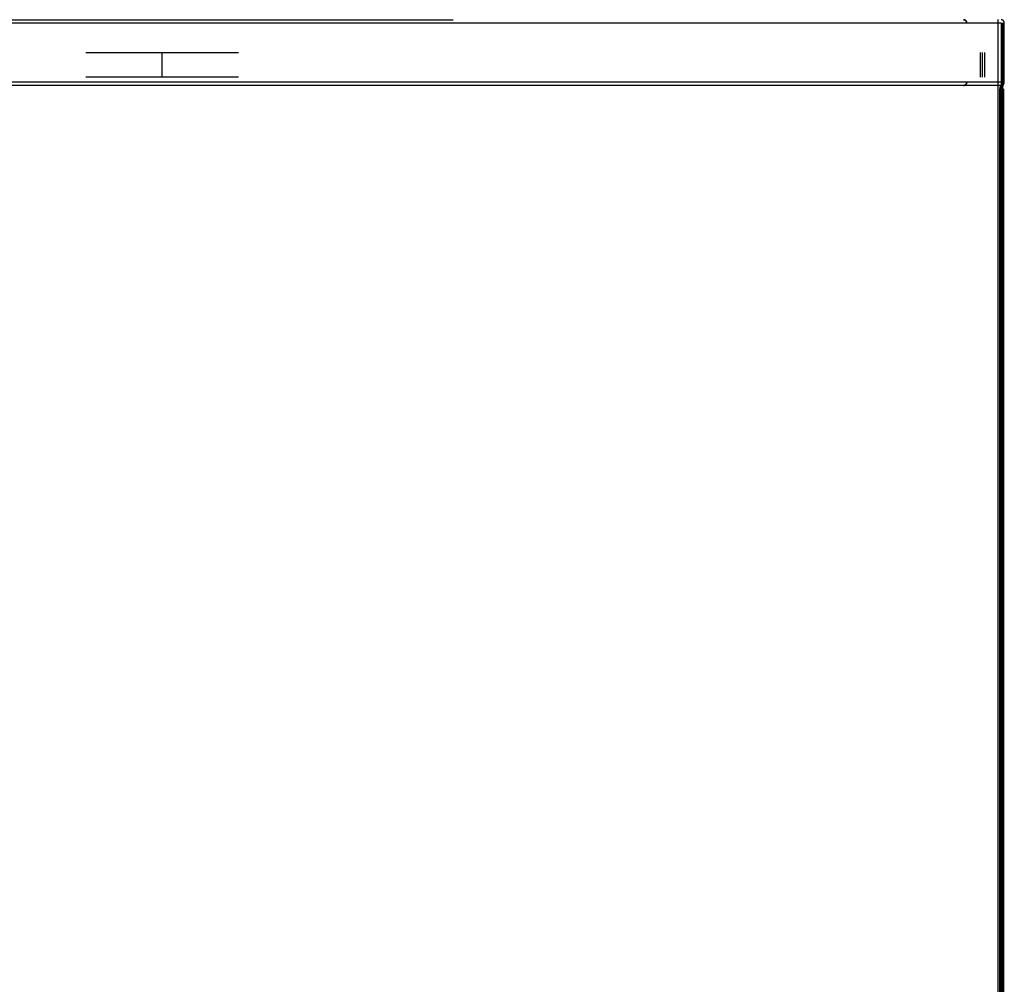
# Model space of a CAD drawing. Header units: millimetres. Extents: x -165 to 165, y -140 to 140.
# Tile 38 of 38: x 105 to 165, y 65 to 124. Entities that reach past the tile are written whole.
import ezdxf

# ---------------------------------------------------------------- set-up
doc = ezdxf.new("R2010")
doc.units = ezdxf.units.MM
doc.header["$MEASUREMENT"] = 0
doc.layers.add('Predefinito', color=5, linetype='Continuous')

# ---------------------------------------------------------------- blocks, each defined once
blk = doc.blocks.new('(#617) SUMATRA')
at = {"layer": 'Predefinito', "extrusion": (0, 1, 0)}
for points in [[(-63.99999999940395, 59.80000690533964), (-164.792893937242, 59.8)], [(-164.5964480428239, 54.17452561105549), (-64, 37.70172187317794)], [(-164.792893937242, 59.8), (-164.5964480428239, 54.17452561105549)], [(-164.6287678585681, 53.97715431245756), (-64, 37.49905816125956)], [(-164.6287678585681, 53.97715431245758), (-164.6355250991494, 53.97838029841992), (-164.6422362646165, 53.97983755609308), (-164.6488934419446, 53.9815243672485), (-164.6554887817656, 53.98343874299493), (-164.6620145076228, 53.9855784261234), (-164.6684629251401, 53.98794089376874), (-164.6748264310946, 53.99052336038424), (-164.6810975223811, 53.99332278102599), (-164.687268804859, 53.99633585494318), (-164.6933330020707, 53.99955902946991), (-164.6992829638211, 54.00298850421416), (-164.7051116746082, 54.00662023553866), (-164.710812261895, 54.01044994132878), (-164.7163780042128, 54.01447310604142), (-164.7218023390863, 54.01868498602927), (-164.7270788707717, 54.02308061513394), (-164.7322013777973, 54.02765481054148), (-164.7371638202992, 54.03240217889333), (-164.7419603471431, 54.03731712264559), (-164.7465853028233, 54.04239384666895), (-164.7510332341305, 54.04762636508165), (-164.7552988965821, 54.05300850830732), (-164.7593772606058, 54.05853393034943), (-164.7632635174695, 54.06419611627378), (-164.7669530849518, 54.06998838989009), (-164.7704416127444, 54.07590392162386), (-164.7737249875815, 54.08193573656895), (-164.7767993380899, 54.08807672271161), (-164.7796610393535, 54.0943196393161), (-164.7823067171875, 54.1006571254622), (-164.7847332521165, 54.10708170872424), (-164.7869377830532, 54.11358581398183), (-164.7889177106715, 54.12016177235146), (-164.7906707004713, 54.12680183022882), (-164.7921946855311, 54.13349815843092), (-164.7934878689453, 54.14024286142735), (-164.7945487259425, 54.1470279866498), (-164.7953760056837, 54.15384553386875), (-164.795968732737, 54.16068746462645), (-164.7963262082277, 54.16754571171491)], [(-164.9927721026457, 59.79302010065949), (-164.9928938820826, 59.7998514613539), (-164.992782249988, 59.80668299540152), (-164.992437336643, 59.81350673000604), (-164.9918595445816, 59.82031470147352), (-164.9910495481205, 59.82709896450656), (-164.9900082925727, 59.83385160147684), (-164.9887369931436, 59.84056473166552), (-164.9872371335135, 59.84723052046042), (-164.9855104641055, 59.85384118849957), (-164.9835590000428, 59.86038902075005), (-164.9813850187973, 59.86686637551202), (-164.9789910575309, 59.8732656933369), (-164.9763799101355, 59.87957950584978), (-164.9735546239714, 59.88580044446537), (-164.9705184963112, 59.89192124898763), (-164.9672750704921, 59.8979347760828), (-164.96382813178, 59.9038340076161), (-164.9601817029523, 59.9096120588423), (-164.9563400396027, 59.9152621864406), (-164.9523076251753, 59.92077779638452), (-164.9480891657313, 59.92615245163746), (-164.9436895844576, 59.93137987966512), (-164.9391140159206, 59.93645397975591), (-164.934367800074, 59.94136883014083), (-164.929456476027, 59.94611869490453), (-164.9243857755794, 59.95069803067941), (-164.9191616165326, 59.95510149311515), (-164.9137900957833, 59.95932394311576), (-164.9082774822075, 59.96336045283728), (-164.9026302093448, 59.96720631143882), (-164.8968548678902, 59.97085703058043), (-164.8909581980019, 59.97430834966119), (-164.8849470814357, 59.97755624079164), (-164.8788285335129, 59.98059691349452), (-164.872609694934, 59.98342681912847), (-164.8662978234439, 59.98604265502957), (-164.8599002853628, 59.98844136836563), (-164.8534245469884, 59.99062015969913), (-164.8468781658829, 59.99257648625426), (-164.8402687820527, 59.99430806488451), (-164.8336041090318, 59.9958128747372), (-164.82689192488, 59.99708915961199), (-164.8201400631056, 59.99813543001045), (-164.8133564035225, 59.99895046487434), (-164.8065488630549, 59.99953331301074), (-164.7997253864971, 59.99988329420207), (-164.792893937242, 59.99999999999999)], [(-164.9927721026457, 59.79302010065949), (-164.7963262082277, 54.16754571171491)], [(-164.7963262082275, 54.16754571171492), (-164.9927721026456, 59.79302010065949)], [(-64.00000000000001, 37.49905816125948), (-163.7824707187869, 53.83857201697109)], [(-163.540072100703, 55.31885675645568), (-64, 39.01903600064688)], [(-163.7824707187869, 53.83857201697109), (-163.540072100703, 55.31885675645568)], [(-164.792893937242, 60), (-164.7997253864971, 59.99988329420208), (-164.8065488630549, 59.99953331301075), (-164.8133564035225, 59.99895046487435), (-164.8201400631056, 59.99813543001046), (-164.82689192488, 59.997089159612), (-164.8336041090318, 59.9958128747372), (-164.8402687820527, 59.99430806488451), (-164.8468781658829, 59.99257648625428), (-164.8534245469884, 59.99062015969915), (-164.8599002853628, 59.98844136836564), (-164.8662978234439, 59.98604265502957), (-164.872609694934, 59.98342681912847), (-164.878828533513, 59.98059691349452), (-164.8849470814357, 59.97755624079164), (-164.8909581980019, 59.97430834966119), (-164.8968548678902, 59.97085703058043), (-164.9026302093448, 59.96720631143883), (-164.9082774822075, 59.96336045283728), (-164.9137900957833, 59.95932394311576), (-164.9191616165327, 59.95510149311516), (-164.9243857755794, 59.95069803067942), (-164.929456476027, 59.94611869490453), (-164.934367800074, 59.94136883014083), (-164.9391140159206, 59.93645397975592), (-164.9436895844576, 59.93137987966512), (-164.9480891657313, 59.92615245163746), (-164.9523076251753, 59.92077779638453), (-164.9563400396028, 59.91526218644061), (-164.9601817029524, 59.9096120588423), (-164.9638281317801, 59.9038340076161), (-164.9672750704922, 59.8979347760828), (-164.9705184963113, 59.89192124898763), (-164.9735546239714, 59.88580044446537), (-164.9763799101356, 59.87957950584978), (-164.978991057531, 59.8732656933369), (-164.9813850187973, 59.86686637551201), (-164.9835590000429, 59.86038902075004), (-164.9855104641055, 59.85384118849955), (-164.9872371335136, 59.84723052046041), (-164.9887369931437, 59.8405647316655), (-164.9900082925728, 59.83385160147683), (-164.9910495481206, 59.82709896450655), (-164.9918595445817, 59.82031470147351), (-164.9924373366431, 59.81350673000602), (-164.9927822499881, 59.8066829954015), (-164.9928938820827, 59.79985146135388), (-164.9927721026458, 59.79302010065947)], [(-64.00000000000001, 39.01903600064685), (-163.540072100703, 55.31885675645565)], [(-163.7824707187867, 53.83857201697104), (-163.540072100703, 55.3188567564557)], [(-163.7824707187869, 53.83857201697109), (-64.00000000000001, 37.49905816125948)], [(-64, 39.01903600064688), (-163.540072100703, 55.31885675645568)], [(-163.540072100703, 55.31885675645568), (-163.7824707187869, 53.83857201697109)], [(160.8, 4.944341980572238), (-164.7707041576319, 59.16456785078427)], [(-164.7236053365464, 58.95396950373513), (160.7671447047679, 4.747059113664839)], [(160.7671447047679, 4.747059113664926), (-164.7236053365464, 58.95396950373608)], [(-164.7236053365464, 58.95396950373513), (-164.7284145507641, 58.95471041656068), (-164.7332949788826, 58.9553404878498), (-164.7382436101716, 58.9558552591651), (-164.743257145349, 58.95625033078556), (-164.7483319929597, 58.95652138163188), (-164.7534642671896, 58.95666419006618), (-164.7586497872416, 58.95667465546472), (-164.7638840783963, 58.95654882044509), (-164.7691623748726, 58.95628289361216), (-164.7744796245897, 58.95587327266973), (-164.7798304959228, 58.95531656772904), (-164.7852093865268, 58.95460962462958), (-164.7906104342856, 58.95374954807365), (-164.7960275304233, 58.95273372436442), (-164.8014543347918, 58.9515598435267), (-164.806884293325, 58.9502259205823), (-164.8123106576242, 58.94873031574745), (-164.8177265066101, 58.94707175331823), (-164.8231247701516, 58.94524933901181), (-164.8284982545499, 58.94326257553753), (-164.8338396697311, 58.94111137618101), (-164.8391416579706, 58.93879607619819), (-164.8443968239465, 58.9363174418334), (-164.8495977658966, 58.93367667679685), (-164.8547371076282, 58.93087542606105), (-164.8598075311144, 58.92791577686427), (-164.8648018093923, 58.92480025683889), (-164.8697128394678, 58.92153182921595), (-164.8745336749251, 58.91811388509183), (-164.8792575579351, 58.91455023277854), (-164.8838779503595, 58.91084508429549), (-164.8883885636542, 58.90700303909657), (-164.8927833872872, 58.90302906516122), (-164.8970567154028, 58.89892847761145), (-164.9012031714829, 58.89470691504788), (-164.9052177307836, 58.89037031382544), (-164.9090957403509, 58.88592488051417), (-164.9128329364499, 58.88137706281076), (-164.916425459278, 58.87673351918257), (-164.9198698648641, 58.87200108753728), (-164.9231631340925, 58.86718675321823), (-164.9263026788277, 58.8622976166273), (-164.9292863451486, 58.85734086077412), (-164.9321124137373, 58.85232371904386), (-164.9347795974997, 58.8472534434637), (-164.9372870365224, 58.84213727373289), (-164.9396342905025, 58.83698240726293), (-164.9418213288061, 58.83179597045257), (-164.943848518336, 58.8265849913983), (-164.9457166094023, 58.82135637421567), (-164.9474267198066, 58.8161168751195), (-164.9489803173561, 58.81087308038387), (-164.9503792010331, 58.80563138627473), (-164.9516254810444, 58.80039798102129), (-164.9527215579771, 58.79517882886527), (-164.95367010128, 58.78997965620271), (-164.954474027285, 58.78480593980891), (-164.9551364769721, 58.77966289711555), (-164.9556607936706, 58.77455547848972), (-164.9560505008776, 58.76948836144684), (-164.9563092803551, 58.76446594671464), (-164.9564409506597, 58.75949235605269), (-164.9564494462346, 58.75457143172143), (-164.9563387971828, 58.74970673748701)], [(-164.7707041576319, 59.16456785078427), (-164.792893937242, 59.8)], [(-164.792893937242, 60.00000000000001), (-164.7997253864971, 59.99988329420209), (-164.8065488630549, 59.99953331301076), (-164.8133564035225, 59.99895046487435), (-164.8201400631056, 59.99813543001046), (-164.82689192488, 59.99708915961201), (-164.8336041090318, 59.99581287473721), (-164.8402687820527, 59.99430806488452), (-164.8468781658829, 59.99257648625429), (-164.8534245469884, 59.99062015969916), (-164.8599002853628, 59.98844136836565), (-164.8662978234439, 59.98604265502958), (-164.872609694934, 59.98342681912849), (-164.878828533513, 59.98059691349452), (-164.8849470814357, 59.97755624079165), (-164.8909581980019, 59.97430834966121), (-164.8968548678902, 59.97085703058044), (-164.9026302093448, 59.96720631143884), (-164.9082774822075, 59.96336045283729), (-164.9137900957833, 59.95932394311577), (-164.9191616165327, 59.95510149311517), (-164.9243857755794, 59.95069803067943), (-164.929456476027, 59.94611869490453), (-164.934367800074, 59.94136883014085), (-164.9391140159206, 59.93645397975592), (-164.9436895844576, 59.93137987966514), (-164.9480891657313, 59.92615245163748), (-164.9523076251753, 59.92077779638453), (-164.9563400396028, 59.91526218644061), (-164.9601817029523, 59.90961205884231), (-164.9638281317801, 59.9038340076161), (-164.9672750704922, 59.89793477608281), (-164.9705184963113, 59.89192124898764), (-164.9735546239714, 59.88580044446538), (-164.9763799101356, 59.87957950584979), (-164.978991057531, 59.87326569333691), (-164.9813850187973, 59.86686637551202), (-164.9835590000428, 59.86038902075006), (-164.9855104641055, 59.85384118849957), (-164.9872371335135, 59.84723052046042), (-164.9887369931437, 59.84056473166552), (-164.9900082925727, 59.83385160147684), (-164.9910495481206, 59.82709896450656), (-164.9918595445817, 59.82031470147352), (-164.9924373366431, 59.81350673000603), (-164.992782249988, 59.80668299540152), (-164.9928938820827, 59.7998514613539), (-164.9927721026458, 59.79302010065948)], [(-164.9705823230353, 59.15758795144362), (-164.9927721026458, 59.79302010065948)]]:
    blk.add_lwpolyline(points, dxfattribs=at)
at = {"layer": 'Predefinito'}
for points in [[(64, 124), (131.4751038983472, 124)], [(164.992893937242, 123.8), (164.9927773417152, 123.8068282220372), (164.9924276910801, 123.8136484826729), (164.9918453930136, 123.8204528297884), (164.9910311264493, 123.8272333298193), (164.9899858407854, 123.8339820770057), (164.9887107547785, 123.8406912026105), (164.9872073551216, 123.8473528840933), (164.9854773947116, 123.8539593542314), (164.9835228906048, 123.8605029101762), (164.9813461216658, 123.8669759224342), (164.9789496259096, 123.8733708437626), (164.9763361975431, 123.8796802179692), (164.9735088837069, 123.885896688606), (164.9704709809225, 123.8920130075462), (164.9672260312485, 123.8980220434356), (164.9637778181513, 123.9039167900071), (164.9601303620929, 123.9096903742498), (164.9562879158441, 123.915336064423), (164.9522549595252, 123.9208472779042), (164.9480361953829, 123.9262175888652), (164.9436365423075, 123.9314407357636), (164.9390611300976, 123.9365106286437), (164.9343152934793, 123.9414213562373), (164.9294045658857, 123.9461671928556), (164.9243346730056, 123.9507426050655), (164.9191115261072, 123.9551422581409), (164.9137412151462, 123.9593610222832), (164.908230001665, 123.9633939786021), (164.9025843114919, 123.9672364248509), (164.8968107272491, 123.9708838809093), (164.8909159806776, 123.9743320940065), (164.8849069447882, 123.9775770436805), (164.878790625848, 123.9806149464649), (164.8725741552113, 123.9834422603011), (164.8662647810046, 123.9860556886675), (164.8598698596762, 123.9884521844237), (164.8533968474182, 123.9906289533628), (164.8468532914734, 123.9925834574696), (164.8402468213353, 123.9943134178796), (164.8335851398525, 123.9958168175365), (164.8268760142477, 123.9970919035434), (164.8201272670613, 123.9981371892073), (164.8133467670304, 123.9989514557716), (164.8065424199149, 123.9995337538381), (164.7997221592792, 123.9998834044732), (164.792893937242, 124)], [(64, 123.8), (164.792893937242, 123.8)], [(164.6287678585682, -123.8), (164.6287678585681, 123.8)], [(164.792893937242, 123.8), (164.792893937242, 120.2)], [(164.7963262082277, 123.8), (164.7963262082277, -123.8)], [(164.8945491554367, -123.8), (164.8945491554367, 123.8)], [(164.9927721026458, 120.2), (164.9927721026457, 123.8)], [(164.992893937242, 120.2), (164.992893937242, 123.8)], [(109.1289204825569, 122), (118.4111516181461, 122)], [(113.7700360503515, 120.5), (113.7700360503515, 122)], [(163.540072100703, 120.5), (163.540072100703, 122)], [(163.6612714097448, 120.5), (163.6612714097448, 122)], [(163.7824707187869, 122), (163.7824707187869, 120.5)], [(118.4111516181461, 120.5), (109.1289204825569, 120.5)], [(164.792893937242, 120.2), (-160.8, 120.2)], [(164.792893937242, 120), (-160.8, 120)], [(164.7236053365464, -119.8), (164.7236053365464, 119.8)], [(164.756460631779, -119.8), (164.756460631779, 119.8)], [(164.792893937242, 120), (164.7997221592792, 120.0001165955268), (164.8065424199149, 120.0004662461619), (164.8133467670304, 120.0010485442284), (164.8201272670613, 120.0018628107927), (164.8268760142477, 120.0029080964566), (164.8335851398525, 120.0041831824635), (164.8402468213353, 120.0056865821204), (164.8468532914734, 120.0074165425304), (164.8533968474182, 120.0093710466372), (164.8598698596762, 120.0115478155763), (164.8662647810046, 120.0139443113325), (164.8725741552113, 120.0165577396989), (164.878790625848, 120.0193850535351), (164.8849069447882, 120.0224229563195), (164.8909159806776, 120.0256679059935), (164.8968107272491, 120.0291161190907), (164.9025843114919, 120.0327635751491), (164.908230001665, 120.0366060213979), (164.9137412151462, 120.0406389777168), (164.9191115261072, 120.0448577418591), (164.9243346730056, 120.0492573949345), (164.9294045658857, 120.0538328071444), (164.9343152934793, 120.0585786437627), (164.9390611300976, 120.0634893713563), (164.9436365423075, 120.0685592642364), (164.9480361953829, 120.0737824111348), (164.9522549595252, 120.0791527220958), (164.9562879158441, 120.084663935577), (164.9601303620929, 120.0903096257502), (164.9637778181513, 120.0960832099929), (164.9672260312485, 120.1019779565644), (164.9704709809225, 120.1079869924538), (164.9735088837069, 120.114103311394), (164.9763361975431, 120.1203197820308), (164.9789496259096, 120.1266291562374), (164.9813461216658, 120.1330240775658), (164.9835228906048, 120.1394970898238), (164.9854773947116, 120.1460406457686), (164.9872073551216, 120.1526471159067), (164.9887107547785, 120.1593087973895), (164.9899858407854, 120.1660179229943), (164.9910311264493, 120.1727666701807), (164.9918453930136, 120.1795471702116), (164.9924276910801, 120.1863515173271), (164.9927773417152, 120.1931717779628), (164.992893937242, 120.2)], [(164.9563387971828, -119.8), (164.9563387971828, 119.8)], [(164.956460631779, -119.8), (164.956460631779, 119.8)]]:
    blk.add_lwpolyline(points, dxfattribs=at)
at = {"layer": 'Predefinito', "extrusion": (0.9868564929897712, 0, 0.1615990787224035)}
blk.add_lwpolyline([(123.8, 26.66384798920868), (123.8068282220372, 26.66396458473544), (123.8136484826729, 26.66431423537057), (123.8204528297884, 26.66489653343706), (123.8272333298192, 26.66571080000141), (123.8339820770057, 26.66675608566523), (123.8406912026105, 26.6680311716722), (123.8473528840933, 26.66953457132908), (123.8539593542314, 26.67126453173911), (123.8605029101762, 26.67321903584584), (123.8669759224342, 26.6753958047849), (123.8733708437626, 26.6777923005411), (123.8796802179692, 26.68040572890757), (123.885896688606, 26.68323304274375), (123.8920130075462, 26.68627094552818), (123.8980220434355, 26.68951589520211), (123.903916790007, 26.69296410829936), (123.9096903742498, 26.69661156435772), (123.9153360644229, 26.70045401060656), (123.9208472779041, 26.70448696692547), (123.9262175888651, 26.70870573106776), (123.9314407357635, 26.71310538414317), (123.9365106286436, 26.71768079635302), (123.9414213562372, 26.72242663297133), (123.9461671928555, 26.72733736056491), (123.9507426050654, 26.73240725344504), (123.9551422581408, 26.73763040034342), (123.9593610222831, 26.74300071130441), (123.963393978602, 26.74851192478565), (123.9672364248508, 26.75415761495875), (123.9708838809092, 26.75993119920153), (123.9743320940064, 26.76582594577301), (123.9775770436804, 26.77183498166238), (123.9806149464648, 26.77795130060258), (123.983442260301, 26.78416777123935), (123.9860556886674, 26.79047714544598), (123.9884521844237, 26.79687206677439), (123.9906289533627, 26.80334507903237), (123.9925834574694, 26.80988863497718), (123.9943134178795, 26.81649510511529), (123.9958168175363, 26.82315678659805), (123.9970919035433, 26.82986591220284), (123.9981371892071, 26.83661465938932), (123.9989514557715, 26.84339515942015), (123.999533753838, 26.85019950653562), (123.9998834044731, 26.85701976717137), (123.9999999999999, 26.86384798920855)], dxfattribs=at)
at = {"layer": 'Predefinito', "extrusion": (1, 0, 0)}
for points in [[(124, 45.95420788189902), (124, 59.8)], [(124, 59.8), (123.9998834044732, 59.80682822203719), (123.9995337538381, 59.81364848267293), (123.9989514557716, 59.8204528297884), (123.9981371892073, 59.82723332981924), (123.9970919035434, 59.83398207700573), (123.9958168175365, 59.84069120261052), (123.9943134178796, 59.84735288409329), (123.9925834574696, 59.8539593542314), (123.9906289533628, 59.86050291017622), (123.9884521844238, 59.86697592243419), (123.9860556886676, 59.87337084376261), (123.9834422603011, 59.87968021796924), (123.9806149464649, 59.88589668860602), (123.9775770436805, 59.89201300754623), (123.9743320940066, 59.8980220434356), (123.9708838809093, 59.90391679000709), (123.9672364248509, 59.90969037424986), (123.9633939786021, 59.91533606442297), (123.9593610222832, 59.92084727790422), (123.9551422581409, 59.92621758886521), (123.9507426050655, 59.93144073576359), (123.9461671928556, 59.93651062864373), (123.9414213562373, 59.94142135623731), (123.9365106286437, 59.94616719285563), (123.9314407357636, 59.95074260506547), (123.9262175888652, 59.95514225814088), (123.9208472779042, 59.95936102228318), (123.915336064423, 59.96339397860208), (123.9096903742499, 59.96723642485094), (123.9039167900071, 59.9708838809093), (123.8980220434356, 59.97433209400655), (123.8920130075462, 59.97757704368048), (123.885896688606, 59.9806149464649), (123.8796802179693, 59.98344226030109), (123.8733708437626, 59.98605568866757), (123.8669759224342, 59.98845218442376), (123.8605029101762, 59.99062895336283), (123.8539593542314, 59.99258345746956), (123.8473528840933, 59.99431341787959), (123.8406912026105, 59.99581681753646), (123.8339820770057, 59.99709190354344), (123.8272333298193, 59.99813718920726), (123.8204528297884, 59.99895145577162), (123.8136484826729, 59.99953375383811), (123.8068282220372, 59.99988340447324), (123.8, 60)], [(124, 59.8), (123.9998834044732, 59.80682822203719), (123.9995337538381, 59.81364848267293), (123.9989514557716, 59.8204528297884), (123.9981371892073, 59.82723332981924), (123.9970919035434, 59.83398207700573), (123.9958168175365, 59.84069120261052), (123.9943134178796, 59.84735288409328), (123.9925834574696, 59.8539593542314), (123.9906289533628, 59.86050291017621), (123.9884521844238, 59.86697592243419), (123.9860556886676, 59.87337084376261), (123.9834422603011, 59.87968021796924), (123.9806149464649, 59.88589668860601), (123.9775770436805, 59.89201300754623), (123.9743320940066, 59.8980220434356), (123.9708838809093, 59.90391679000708), (123.9672364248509, 59.90969037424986), (123.9633939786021, 59.91533606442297), (123.9593610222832, 59.92084727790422), (123.9551422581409, 59.92621758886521), (123.9507426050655, 59.93144073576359), (123.9461671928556, 59.93651062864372), (123.9414213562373, 59.94142135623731), (123.9365106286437, 59.94616719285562), (123.9314407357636, 59.95074260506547), (123.9262175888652, 59.95514225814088), (123.9208472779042, 59.95936102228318), (123.915336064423, 59.96339397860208), (123.9096903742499, 59.96723642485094), (123.9039167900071, 59.9708838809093), (123.8980220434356, 59.97433209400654), (123.8920130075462, 59.97757704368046), (123.885896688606, 59.9806149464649), (123.8796802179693, 59.98344226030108), (123.8733708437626, 59.98605568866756), (123.8669759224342, 59.98845218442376), (123.8605029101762, 59.99062895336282), (123.8539593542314, 59.99258345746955), (123.8473528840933, 59.99431341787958), (123.8406912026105, 59.99581681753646), (123.8339820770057, 59.99709190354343), (123.8272333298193, 59.99813718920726), (123.8204528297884, 59.99895145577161), (123.8136484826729, 59.9995337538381), (123.8068282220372, 59.99988340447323), (123.8, 59.99999999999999)], [(122, 45.6688150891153), (122, 47.1887929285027)], [(120.5, 45.6688150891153), (120.5, 47.1887929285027)], [(120.2, 60), (120.1931717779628, 59.99988340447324), (120.1863515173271, 59.99953375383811), (120.1795471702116, 59.99895145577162), (120.1727666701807, 59.99813718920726), (120.1660179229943, 59.99709190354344), (120.1593087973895, 59.99581681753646), (120.1526471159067, 59.99431341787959), (120.1460406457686, 59.99258345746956), (120.1394970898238, 59.99062895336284), (120.1330240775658, 59.98845218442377), (120.1266291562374, 59.98605568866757), (120.1203197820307, 59.9834422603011), (120.114103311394, 59.98061494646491), (120.1079869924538, 59.97757704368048), (120.1019779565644, 59.97433209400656), (120.0960832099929, 59.9708838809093), (120.0903096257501, 59.96723642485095), (120.084663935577, 59.96339397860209), (120.0791527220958, 59.95936102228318), (120.0737824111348, 59.95514225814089), (120.0685592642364, 59.95074260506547), (120.0634893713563, 59.94616719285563), (120.0585786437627, 59.94142135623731), (120.0538328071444, 59.93651062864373), (120.0492573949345, 59.9314407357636), (120.0448577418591, 59.92621758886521), (120.0406389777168, 59.92084727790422), (120.0366060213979, 59.91533606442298), (120.0327635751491, 59.90969037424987), (120.0291161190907, 59.90391679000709), (120.0256679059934, 59.89802204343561), (120.0224229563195, 59.89201300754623), (120.0193850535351, 59.88589668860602), (120.0165577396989, 59.87968021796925), (120.0139443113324, 59.87337084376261), (120.0115478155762, 59.8669759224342), (120.0093710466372, 59.86050291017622), (120.0074165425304, 59.85395935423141), (120.0056865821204, 59.84735288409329), (120.0041831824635, 59.84069120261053), (120.0029080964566, 59.83398207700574), (120.0018628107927, 59.82723332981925), (120.0010485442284, 59.82045282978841), (120.0004662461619, 59.81364848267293), (120.0001165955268, 59.80682822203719), (120, 59.8)]]:
    blk.add_lwpolyline(points, dxfattribs=at)
at = {"layer": 'Predefinito', "extrusion": (0.03489949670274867, 0, 0.999390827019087)}
blk.add_lwpolyline([(123.9999999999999, -162.605516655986), (123.999934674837, -162.6106799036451), (123.999739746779, -162.6158108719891), (123.9994167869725, -162.6209079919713), (123.998967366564, -162.6259696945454), (123.9983930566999, -162.6309944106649), (123.9976954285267, -162.6359805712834), (123.9968760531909, -162.6409266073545), (123.995936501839, -162.6458309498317), (123.9948783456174, -162.6506920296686), (123.9937031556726, -162.6555082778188), (123.9924125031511, -162.6602781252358), (123.9910079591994, -162.6650000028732), (123.9894910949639, -162.6696723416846), (123.9878634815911, -162.6742935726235), (123.9861266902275, -162.6788621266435), (123.9842822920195, -162.6833764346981), (123.9823318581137, -162.687834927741), (123.9802769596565, -162.6922360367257), (123.9781191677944, -162.6965781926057), (123.9758600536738, -162.7008598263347), (123.9735011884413, -162.7050793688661), (123.9710441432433, -162.7092352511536), (123.9684904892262, -162.7133259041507), (123.9658417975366, -162.7173497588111), (123.963099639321, -162.7213052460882), (123.9602655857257, -162.7251907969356), (123.9573412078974, -162.7290048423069), (123.9543280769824, -162.7327458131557), (123.9512277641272, -162.7364121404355), (123.9480418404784, -162.7400022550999), (123.9447718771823, -162.7435145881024), (123.9414194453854, -162.7469475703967), (123.9379861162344, -162.7502996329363), (123.9344734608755, -162.7535692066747), (123.9308830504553, -162.7567547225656), (123.9272164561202, -162.7598546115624), (123.9234752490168, -162.7628673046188), (123.9196610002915, -162.7657912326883), (123.9157752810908, -162.7686248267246), (123.9118196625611, -162.771366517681), (123.9077957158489, -162.7740147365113), (123.9037050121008, -162.776567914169), (123.8995491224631, -162.7790244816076), (123.8953296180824, -162.7813828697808), (123.8910480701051, -162.7836415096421), (123.8867060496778, -162.785798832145), (123.8823051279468, -162.7878532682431), (123.8778468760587, -162.78980324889), (123.8733328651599, -162.7916472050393), (123.8687646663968, -162.7933835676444), (123.8641438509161, -162.7950107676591), (123.8594719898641, -162.7965272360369), (123.8547506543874, -162.7979314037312), (123.8499814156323, -162.7992217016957), (123.8451658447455, -162.800396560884), (123.8403055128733, -162.8014544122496), (123.8354019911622, -162.8023936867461), (123.8304568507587, -162.803212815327), (123.8254716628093, -162.803910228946), (123.8204479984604, -162.8044843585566), (123.8153874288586, -162.8049336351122), (123.8102915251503, -162.8052564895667), (123.8051618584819, -162.8054513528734), (123.8, -162.8055166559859)], dxfattribs=at)
at = {"layer": 'Predefinito', "extrusion": (0.03489949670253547, 0, 0.9993908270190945)}
blk.add_lwpolyline([(123.8, -162.8055166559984), (123.8068282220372, -162.8054000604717), (123.8136484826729, -162.8050504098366), (123.8204528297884, -162.8044681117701), (123.8272333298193, -162.8036538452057), (123.8339820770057, -162.8026085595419), (123.8406912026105, -162.8013334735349), (123.8473528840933, -162.799830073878), (123.8539593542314, -162.798100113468), (123.8605029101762, -162.7961456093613), (123.8669759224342, -162.7939688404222), (123.8733708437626, -162.791572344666), (123.8796802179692, -162.7889589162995), (123.885896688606, -162.7861316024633), (123.8920130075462, -162.7830936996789), (123.8980220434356, -162.779848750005), (123.9039167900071, -162.7764005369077), (123.9096903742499, -162.7727530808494), (123.915336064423, -162.7689106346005), (123.9208472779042, -162.7648776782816), (123.9262175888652, -162.7606589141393), (123.9314407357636, -162.7562592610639), (123.9365106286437, -162.7516838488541), (123.9414213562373, -162.7469380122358), (123.9461671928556, -162.7420272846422), (123.9507426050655, -162.736957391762), (123.9551422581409, -162.7317342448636), (123.9593610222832, -162.7263639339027), (123.9633939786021, -162.7208527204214), (123.9672364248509, -162.7152070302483), (123.9708838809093, -162.7094334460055), (123.9743320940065, -162.7035386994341), (123.9775770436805, -162.6975296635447), (123.9806149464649, -162.6914133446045), (123.9834422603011, -162.6851968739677), (123.9860556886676, -162.6788874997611), (123.9884521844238, -162.6724925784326), (123.9906289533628, -162.6660195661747), (123.9925834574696, -162.6594760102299), (123.9943134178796, -162.6528695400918), (123.9958168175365, -162.646207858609), (123.9970919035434, -162.6394987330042), (123.9981371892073, -162.6327499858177), (123.9989514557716, -162.6259694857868), (123.9995337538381, -162.6191651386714), (123.9998834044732, -162.6123448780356), (124, -162.6055166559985)], dxfattribs=at)
at = {"layer": 'Predefinito', "extrusion": (0.03489949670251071, 0, 0.9993908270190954)}
blk.add_lwpolyline([(123.8, -162.8055166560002), (123.8051618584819, -162.8054513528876), (123.8102915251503, -162.8052564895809), (123.8153874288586, -162.8049336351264), (123.8204479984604, -162.8044843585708), (123.8254716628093, -162.8039102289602), (123.8304568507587, -162.8032128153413), (123.8354019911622, -162.8023936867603), (123.8403055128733, -162.8014544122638), (123.8451658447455, -162.8003965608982), (123.8499814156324, -162.7992217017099), (123.8547506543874, -162.7979314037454), (123.8594719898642, -162.796527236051), (123.8641438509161, -162.7950107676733), (123.8687646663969, -162.7933835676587), (123.8733328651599, -162.7916472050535), (123.8778468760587, -162.7898032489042), (123.8823051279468, -162.7878532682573), (123.8867060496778, -162.7857988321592), (123.8910480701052, -162.7836415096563), (123.8953296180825, -162.781382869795), (123.8995491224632, -162.7790244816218), (123.9037050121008, -162.7765679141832), (123.907795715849, -162.7740147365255), (123.9118196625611, -162.7713665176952), (123.9157752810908, -162.7686248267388), (123.9196610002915, -162.7657912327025), (123.9234752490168, -162.762867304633), (123.9272164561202, -162.7598546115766), (123.9308830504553, -162.7567547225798), (123.9344734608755, -162.753569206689), (123.9379861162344, -162.7502996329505), (123.9414194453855, -162.746947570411), (123.9447718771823, -162.7435145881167), (123.9480418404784, -162.7400022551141), (123.9512277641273, -162.7364121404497), (123.9543280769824, -162.7327458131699), (123.9573412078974, -162.7290048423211), (123.9602655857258, -162.7251907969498), (123.963099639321, -162.7213052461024), (123.9658417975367, -162.7173497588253), (123.9684904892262, -162.7133259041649), (123.9710441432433, -162.7092352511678), (123.9735011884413, -162.7050793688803), (123.9758600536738, -162.7008598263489), (123.9781191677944, -162.6965781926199), (123.9802769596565, -162.6922360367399), (123.9823318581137, -162.6878349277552), (123.9842822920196, -162.6833764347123), (123.9861266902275, -162.6788621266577), (123.9878634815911, -162.6742935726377), (123.9894910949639, -162.6696723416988), (123.9910079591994, -162.6650000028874), (123.9924125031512, -162.66027812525), (123.9937031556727, -162.655508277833), (123.9948783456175, -162.6506920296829), (123.995936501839, -162.6458309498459), (123.996876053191, -162.6409266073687), (123.9976954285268, -162.6359805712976), (123.9983930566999, -162.6309944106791), (123.998967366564, -162.6259696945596), (123.9994167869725, -162.6209079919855), (123.999739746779, -162.6158108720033), (123.999934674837, -162.6106799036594), (124, -162.6055166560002)], dxfattribs=at)
at = {"layer": 'Predefinito', "extrusion": (0.02492466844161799, 0.6999578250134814, 0.7137491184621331)}
blk.add_lwpolyline([(-160.3647903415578, -48.40348593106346), (-160.3695202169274, -48.40311059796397), (-160.3743078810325, -48.40284538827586), (-160.3791501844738, -48.40269407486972), (-160.3840437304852, -48.40266034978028), (-160.3889848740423, -48.4027478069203), (-160.3939697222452, -48.40295992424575), (-160.3989941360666, -48.40330004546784), (-160.4040537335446, -48.40377136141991), (-160.4091438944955, -48.40437689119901), (-160.4142597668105, -48.40511946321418), (-160.4193962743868, -48.40600169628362), (-160.424548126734, -48.40702598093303), (-160.4297098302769, -48.40819446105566), (-160.4348757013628, -48.40950901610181), (-160.4400398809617, -48.4109712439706), (-160.4451963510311, -48.41258244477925), (-160.4503389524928, -48.41434360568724), (-160.4554614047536, -48.41625538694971), (-160.4605573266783, -48.41831810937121), (-160.4656202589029, -48.42053174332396), (-160.4706436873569, -48.42289589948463), (-160.4756210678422, -48.42540982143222), (-160.480545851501, -48.42807238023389), (-160.4854115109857, -48.43088207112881), (-160.4902115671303, -48.43383701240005), (-160.4949396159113, -48.43693494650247), (-160.4995893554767, -48.44017324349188), (-160.5041546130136, -48.44354890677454), (-160.5086293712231, -48.44705858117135), (-160.5130077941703, -48.45069856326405), (-160.5172842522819, -48.45446481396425), (-160.5214533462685, -48.45835297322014), (-160.5255099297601, -48.46235837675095), (-160.5294491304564, -48.46647607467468), (-160.5332663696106, -48.47070085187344), (-160.5369573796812, -48.47502724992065), (-160.5405182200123, -48.47944959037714), (-160.5439452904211, -48.48396199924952), (-160.5472353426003, -48.4885584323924), (-160.5503854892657, -48.49323270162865), (-160.5533932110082, -48.49797850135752), (-160.5562563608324, -48.50278943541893), (-160.5589731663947, -48.50765904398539), (-160.5615422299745, -48.51258083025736), (-160.5639625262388, -48.51754828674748), (-160.5662333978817, -48.52255492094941), (-160.5683545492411, -48.52759428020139), (-160.5703260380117, -48.53265997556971), (-160.5721482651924, -48.53774570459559), (-160.5738219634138, -48.54284527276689), (-160.5753481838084, -48.5479526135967), (-160.5767282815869, -48.55306180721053), (-160.5779639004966, -48.55816709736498), (-160.5790569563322, -48.56326290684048), (-160.5800096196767, -48.56834385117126), (-160.5808242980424, -48.57340475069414), (-160.5815036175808, -48.57844064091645), (-160.5820504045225, -48.58344678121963), (-160.582467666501, -48.58841866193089), (-160.5827585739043, -48.59335200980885), (-160.5829264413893, -48.59824279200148), (-160.5829747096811, -48.60308721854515), (-160.5829069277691, -48.60788174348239), (-160.582726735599, -48.61262306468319)], dxfattribs=at)
at = {"layer": 'Predefinito', "extrusion": (0.03489949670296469, 0, 0.9993908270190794)}
blk.add_lwpolyline([(120.2, -162.8055166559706), (120.1955608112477, -162.8054673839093), (120.1910839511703, -162.8053178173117), (120.1865723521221, -162.8050653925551), (120.1820291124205, -162.8047076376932), (120.1774574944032, -162.8042421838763), (120.1728609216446, -162.8036667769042), (120.168242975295, -162.8029792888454), (120.1636073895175, -162.8021777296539), (120.1589580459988, -162.8012602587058), (120.1542989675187, -162.8002251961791), (120.1496343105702, -162.7990710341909), (120.1449683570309, -162.797796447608), (120.1403055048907, -162.7964003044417), (120.1356502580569, -162.7948816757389), (120.1310072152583, -162.7932398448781), (120.1263810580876, -162.7914743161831), (120.121776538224, -162.7895848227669), (120.1171984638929, -162.7875713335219), (120.1126516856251, -162.7854340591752), (120.1081410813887, -162.7831734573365), (120.1036715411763, -162.7807902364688), (120.0992479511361, -162.7782853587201), (120.0948751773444, -162.7756600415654), (120.0905580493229, -162.7729157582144), (120.0863013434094, -162.7700542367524), (120.0821097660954, -162.7670774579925), (120.0779879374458, -162.7639876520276), (120.0739403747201, -162.7607872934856), (120.0699714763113, -162.7574790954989), (120.0660855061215, -162.7540660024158), (120.0622865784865, -162.7505511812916), (120.0585786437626, -162.746938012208), (120.054965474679, -162.7432300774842), (120.0514506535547, -162.7394311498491), (120.0480375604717, -162.7355451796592), (120.0447293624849, -162.7315762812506), (120.0415290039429, -162.7275287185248), (120.0384391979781, -162.7234068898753), (120.0354624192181, -162.7192153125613), (120.0326008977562, -162.7149586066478), (120.0298566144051, -162.7106414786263), (120.0272312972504, -162.7062687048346), (120.0247264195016, -162.7018451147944), (120.0223431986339, -162.697375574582), (120.0200825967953, -162.6928649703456), (120.0179453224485, -162.6883181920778), (120.0159318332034, -162.6837401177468), (120.0140423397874, -162.6791355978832), (120.0122768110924, -162.6745094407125), (120.0106349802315, -162.6698663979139), (120.0091163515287, -162.6652111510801), (120.0077202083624, -162.66054829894), (120.0064456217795, -162.6558823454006), (120.0052914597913, -162.6512176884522), (120.0042563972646, -162.646558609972), (120.0033389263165, -162.6419092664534), (120.0025373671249, -162.6372736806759), (120.0018498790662, -162.6326557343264), (120.0012744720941, -162.6280591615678), (120.0008090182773, -162.6234875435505), (120.0004512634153, -162.6189443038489), (120.0001988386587, -162.6144327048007), (120.0000492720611, -162.6099558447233), (119.9999999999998, -162.6055166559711)], dxfattribs=at)
at = {"layer": 'Predefinito', "extrusion": (0.03489949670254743, 0, 0.9993908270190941)}
blk.add_lwpolyline([(120, -162.6055166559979), (120.0001165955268, -162.6123448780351), (120.0004662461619, -162.6191651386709), (120.0010485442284, -162.6259694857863), (120.0018628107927, -162.6327499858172), (120.0029080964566, -162.6394987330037), (120.0041831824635, -162.6462078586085), (120.0056865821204, -162.6528695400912), (120.0074165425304, -162.6594760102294), (120.0093710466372, -162.6660195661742), (120.0115478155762, -162.6724925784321), (120.0139443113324, -162.6788874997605), (120.0165577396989, -162.6851968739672), (120.0193850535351, -162.691413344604), (120.0224229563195, -162.6975296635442), (120.0256679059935, -162.7035386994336), (120.0291161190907, -162.709433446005), (120.0327635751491, -162.7152070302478), (120.0366060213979, -162.7208527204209), (120.0406389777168, -162.7263639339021), (120.0448577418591, -162.7317342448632), (120.0492573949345, -162.7369573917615), (120.0538328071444, -162.7420272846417), (120.0585786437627, -162.7469380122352), (120.0634893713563, -162.7516838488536), (120.0685592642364, -162.7562592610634), (120.0737824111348, -162.7606589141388), (120.0791527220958, -162.7648776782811), (120.084663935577, -162.7689106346), (120.0903096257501, -162.7727530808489), (120.0960832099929, -162.7764005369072), (120.1019779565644, -162.7798487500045), (120.1079869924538, -162.7830936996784), (120.114103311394, -162.7861316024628), (120.1203197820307, -162.788958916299), (120.1266291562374, -162.7915723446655), (120.1330240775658, -162.7939688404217), (120.1394970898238, -162.7961456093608), (120.1460406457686, -162.7981001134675), (120.1526471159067, -162.7998300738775), (120.1593087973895, -162.8013334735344), (120.1660179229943, -162.8026085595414), (120.1727666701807, -162.8036538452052), (120.1795471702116, -162.8044681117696), (120.1863515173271, -162.805050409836), (120.1931717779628, -162.8054000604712), (120.2, -162.8055166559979)], dxfattribs=at)
at = {"layer": 'Predefinito', "extrusion": (0.03489949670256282, 0, 0.9993908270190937)}
blk.add_lwpolyline([(120, -162.6055166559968), (120.000065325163, -162.610679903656), (120.000260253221, -162.6158108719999), (120.0005832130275, -162.6209079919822), (120.001032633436, -162.6259696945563), (120.0016069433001, -162.6309944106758), (120.0023045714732, -162.6359805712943), (120.003123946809, -162.6409266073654), (120.004063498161, -162.6458309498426), (120.0051216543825, -162.6506920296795), (120.0062968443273, -162.6555082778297), (120.0075874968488, -162.6602781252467), (120.0089920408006, -162.6650000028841), (120.0105089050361, -162.6696723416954), (120.0121365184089, -162.6742935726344), (120.0138733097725, -162.6788621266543), (120.0157177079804, -162.6833764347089), (120.0176681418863, -162.6878349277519), (120.0197230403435, -162.6922360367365), (120.0218808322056, -162.6965781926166), (120.0241399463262, -162.7008598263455), (120.0264988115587, -162.705079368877), (120.0289558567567, -162.7092352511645), (120.0315095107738, -162.7133259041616), (120.0341582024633, -162.717349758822), (120.036900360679, -162.7213052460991), (120.0397344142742, -162.7251907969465), (120.0426587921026, -162.7290048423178), (120.0456719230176, -162.7327458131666), (120.0487722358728, -162.7364121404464), (120.0519581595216, -162.7400022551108), (120.0552281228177, -162.7435145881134), (120.0585805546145, -162.7469475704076), (120.0620138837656, -162.7502996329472), (120.0655265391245, -162.7535692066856), (120.0691169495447, -162.7567547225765), (120.0727835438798, -162.7598546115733), (120.0765247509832, -162.7628673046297), (120.0803389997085, -162.7657912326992), (120.0842247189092, -162.7686248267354), (120.0881803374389, -162.7713665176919), (120.092204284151, -162.7740147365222), (120.0962949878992, -162.7765679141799), (120.1004508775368, -162.7790244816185), (120.1046703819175, -162.7813828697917), (120.1089519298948, -162.7836415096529), (120.1132939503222, -162.7857988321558), (120.1176948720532, -162.787853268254), (120.1221531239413, -162.7898032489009), (120.1266671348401, -162.7916472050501), (120.1312353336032, -162.7933835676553), (120.1358561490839, -162.79501076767), (120.1405280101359, -162.7965272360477), (120.1452493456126, -162.7979314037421), (120.1500185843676, -162.7992217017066), (120.1548341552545, -162.8003965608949), (120.1596944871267, -162.8014544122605), (120.1645980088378, -162.802393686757), (120.1695431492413, -162.8032128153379), (120.1745283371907, -162.8039102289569), (120.1795520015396, -162.8044843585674), (120.1846125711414, -162.8049336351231), (120.1897084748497, -162.8052564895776), (120.1948381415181, -162.8054513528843), (120.2, -162.8055166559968)], dxfattribs=at)
at = {"layer": 'Predefinito', "extrusion": (0.9993908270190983, 0, -0.03489949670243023)}
blk.add_lwpolyline([(119.8, 64.47081120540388), (119.8088783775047, 64.47091175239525), (119.8178320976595, 64.47121696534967), (119.8268552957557, 64.47173207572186), (119.8359417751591, 64.4724621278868), (119.8450850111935, 64.47341195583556), (119.8542781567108, 64.47458615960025), (119.86351404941, 64.47598908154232), (119.8727852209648, 64.47762478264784), (119.8820839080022, 64.47949701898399), (119.8914020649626, 64.48160921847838), (119.9007313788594, 64.48396445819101), (119.9100632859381, 64.48656544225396), (119.9193889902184, 64.48941448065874), (119.9286994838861, 64.492513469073), (119.9379855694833, 64.49586386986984), (119.9472378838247, 64.49946669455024), (119.9564469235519, 64.50332248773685), (119.9656030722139, 64.50743131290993), (119.9746966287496, 64.51179274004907), (119.9837178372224, 64.51640583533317), (119.9926569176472, 64.52126915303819), (120.0015040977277, 64.52638072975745), (120.0102496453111, 64.53173808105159), (120.0188839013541, 64.53733820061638), (120.027397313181, 64.54317756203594), (120.0357804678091, 64.54925212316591), (120.0440241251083, 64.55555733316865), (120.0521192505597, 64.56208814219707), (120.0600570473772, 64.56883901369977), (120.0678289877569, 64.57580393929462), (120.0754268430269, 64.58297645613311), (120.0828427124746, 64.59034966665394), (120.0900690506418, 64.59791626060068), (120.0970986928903, 64.60566853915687), (120.1039248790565, 64.61359844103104), (120.1105412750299, 64.62169757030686), (120.1169419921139, 64.62995722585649), (120.1231216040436, 64.63836843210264), (120.1290751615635, 64.64692197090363), (120.1347982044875, 64.65560841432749), (120.1402867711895, 64.66441815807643), (120.145537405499, 64.67334145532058), (120.1505471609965, 64.68236845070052), (120.1553136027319, 64.69148921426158), (120.1598348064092, 64.70069377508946), (120.1641093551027, 64.7099721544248), (120.1681363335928, 64.71931439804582), (120.171915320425, 64.72871060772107), (120.175446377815, 64.73815097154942), (120.1787300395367, 64.74762579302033), (120.1817672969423, 64.75712551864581), (120.1845595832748, 64.76664076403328), (120.1871087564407, 64.77616233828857), (120.1894170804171, 64.78568126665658), (120.1914872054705, 64.79518881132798), (120.1933221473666, 64.80467649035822), (120.1949252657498, 64.81413609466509), (120.1963002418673, 64.82355970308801), (120.1974510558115, 64.83293969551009), (120.1983819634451, 64.84226876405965), (120.199097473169, 64.85153992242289), (120.1996023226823, 64.86074651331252), (120.1999014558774, 64.86988221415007), (120.2, 64.87894104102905)], dxfattribs=at)
at = {"layer": 'Predefinito'}
for points in [[(164.6287678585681, 123.8, 53.97715431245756), (164.6287673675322, 123.8050206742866, 53.97720229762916), (164.6287476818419, 123.810275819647, 53.97738933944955), (164.6286814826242, 123.8160944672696, 53.97778006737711), (164.628541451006, 123.8228056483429, 53.97843911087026), (164.62845564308, 123.8266442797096, 53.97890285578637), (164.6283656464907, 123.8309629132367, 53.97951912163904), (164.6282430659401, 123.8358841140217, 53.98034956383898), (164.6280595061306, 123.841530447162, 53.98145583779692), (164.6278118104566, 123.8480679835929, 53.98290930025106), (164.6276626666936, 123.851703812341, 53.98381618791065), (164.6274890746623, 123.8556184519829, 53.98488440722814), (164.6272853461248, 123.8598374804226, 53.98614487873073), (164.6270457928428, 123.8643864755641, 53.98762852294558), (164.6267647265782, 123.8692910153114, 53.98936626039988), (164.626436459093, 123.8745766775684, 53.99138901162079), (164.6260740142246, 123.8799455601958, 53.99361593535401), (164.6256700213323, 123.8854351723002, 53.99609453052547), (164.6252236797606, 123.8910241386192, 53.99883003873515), (164.6247341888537, 123.8966910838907, 54.00182770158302), (164.6242007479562, 123.9024146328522, 54.00509276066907), (164.6236225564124, 123.9081734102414, 54.0086304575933), (164.6229988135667, 123.9139460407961, 54.01244603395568), (164.6223287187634, 123.919711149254, 54.01654473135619), (164.6219760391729, 123.9225842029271, 54.01870188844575), (164.6216114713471, 123.9254473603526, 54.02093179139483), (164.6212349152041, 123.9282979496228, 54.02323509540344), (164.6208462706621, 123.9311332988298, 54.02561245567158), (164.6204454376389, 123.9339507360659, 54.02806452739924), (164.6200323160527, 123.9367475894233, 54.03059196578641), (164.6196068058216, 123.9395211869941, 54.03319542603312), (164.6191688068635, 123.9422688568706, 54.03587556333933), (164.6187182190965, 123.9449879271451, 54.03863303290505), (164.6182549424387, 123.9476757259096, 54.0414684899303), (164.6177788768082, 123.9503295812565, 54.04438258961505), (164.6172899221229, 123.9529468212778, 54.04737598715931), (164.6167879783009, 123.955524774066, 54.05044933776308), (164.6162729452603, 123.9580607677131, 54.05360329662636), (164.6157447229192, 123.9605521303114, 54.05683851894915), (164.6152032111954, 123.9629961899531, 54.06015565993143), (164.6147109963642, 123.9651212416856, 54.0631679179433), (164.6142070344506, 123.9672035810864, 54.06624622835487), (164.6136919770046, 123.9692407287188, 54.06938717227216), (164.613166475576, 123.9712302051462, 54.0725873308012), (164.6126311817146, 123.9731695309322, 54.07584328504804), (164.6120867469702, 123.9750562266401, 54.07915161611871), (164.6115338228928, 123.9768878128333, 54.08250890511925), (164.6109730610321, 123.9786618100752, 54.0859117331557), (164.6104051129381, 123.9803757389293, 54.08935668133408), (164.6098306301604, 123.982027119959, 54.09284033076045), (164.6092502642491, 123.9836134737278, 54.09635926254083), (164.6086646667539, 123.985132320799, 54.09991005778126), (164.6080744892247, 123.986581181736, 54.10348929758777), (164.6074803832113, 123.9879575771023, 54.10709356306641), (164.6068830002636, 123.9892590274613, 54.11071943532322), (164.6062829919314, 123.9904830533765, 54.11436349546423), (164.6056462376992, 123.9916920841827, 54.11823567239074), (164.6050091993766, 123.9928121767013, 54.1221161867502), (164.6043725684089, 123.9938448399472, 54.12600005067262), (164.6037370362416, 123.9947915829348, 54.12988227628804), (164.6031032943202, 123.9956539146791, 54.13375787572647), (164.6024720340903, 123.9964333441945, 54.13762186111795), (164.6018439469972, 123.9971313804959, 54.1414692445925), (164.6012197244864, 123.9977495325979, 54.14529503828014), (164.6006000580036, 123.9982893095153, 54.1490942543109), (164.599985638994, 123.9987522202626, 54.15286190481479), (164.5993771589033, 123.9991397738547, 54.15659300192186), (164.5987753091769, 123.9994534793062, 54.1602825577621), (164.5981807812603, 123.9996948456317, 54.16392558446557), (164.5975942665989, 123.9998653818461, 54.16751709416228), (164.5970164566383, 123.9999665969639, 54.17105209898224), (164.5964480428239, 123.9999999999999, 54.17452561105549)], [(164.7707041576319, 119.9999999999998, 59.16456785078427), (164.7695454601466, 119.9999370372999, 59.15938683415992), (164.768388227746, 119.999748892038, 59.15421236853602), (164.7672330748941, 119.9994366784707, 59.14904720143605), (164.766080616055, 119.9990015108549, 59.14389408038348), (164.7649314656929, 119.9984445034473, 59.13875575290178), (164.7637862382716, 119.9977667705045, 59.13363496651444), (164.7626455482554, 119.9969694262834, 59.12853446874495), (164.7615100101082, 119.9960535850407, 59.12345700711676), (164.7603802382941, 119.9950203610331, 59.11840532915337), (164.7592568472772, 119.9938708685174, 59.11338218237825), (164.7581404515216, 119.9926062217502, 59.10839031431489), (164.7570316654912, 119.9912275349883, 59.10343247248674), (164.7559311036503, 119.9897359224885, 59.09851140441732), (164.7548393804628, 119.9881324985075, 59.09362985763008), (164.7537571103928, 119.986418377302, 59.0887905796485), (164.7526849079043, 119.9845946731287, 59.08399631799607), (164.7516233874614, 119.9826625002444, 59.07924982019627), (164.7505731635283, 119.9806229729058, 59.07455383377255), (164.7495348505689, 119.9784772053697, 59.06991110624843), (164.7485090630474, 119.9762263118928, 59.06532438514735), (164.7474964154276, 119.9738714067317, 59.0607964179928), (164.7464975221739, 119.9714136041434, 59.05632995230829), (164.7455129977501, 119.9688540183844, 59.05192773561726), (164.7445434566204, 119.9661937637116, 59.0475925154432), (164.7435895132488, 119.9634339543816, 59.0433270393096), (164.7426517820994, 119.9605757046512, 59.03913405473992), (164.7417308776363, 119.9576201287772, 59.03501630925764), (164.7408274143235, 119.9545683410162, 59.03097655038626), (164.739942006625, 119.9514214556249, 59.02701752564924), (164.739075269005, 119.9481805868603, 59.02314198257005), (164.7382278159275, 119.9448468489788, 59.0193526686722), (164.7374002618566, 119.9414213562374, 59.01565233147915), (164.736593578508, 119.9379072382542, 59.01204531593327), (164.7358085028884, 119.9343086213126, 59.00853491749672), (164.7350452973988, 119.9306281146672, 59.00512230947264), (164.7343042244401, 119.9268683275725, 59.00180866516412), (164.733585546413, 119.9230318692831, 58.99859515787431), (164.7328895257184, 119.9191213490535, 58.99548296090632), (164.7322164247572, 119.9151393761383, 58.99247324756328), (164.7315665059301, 119.9110885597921, 58.98956719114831), (164.7309400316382, 119.9069715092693, 58.98676596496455), (164.7303372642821, 119.9027908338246, 58.98407074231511), (164.7297584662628, 119.8985491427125, 58.98148269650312), (164.7292038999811, 119.8942490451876, 58.9790030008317), (164.7286738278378, 119.8898931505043, 58.97663282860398), (164.7281685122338, 119.8854840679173, 58.97437335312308), (164.72768821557, 119.8810244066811, 58.97222574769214), (164.7272332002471, 119.8765167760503, 58.97019118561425), (164.7268037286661, 119.8719637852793, 58.96827084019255), (164.7264000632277, 119.8673680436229, 58.96646588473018), (164.7260224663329, 119.8627321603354, 58.96477749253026), (164.7256712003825, 119.8580587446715, 58.9632068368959), (164.7253465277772, 119.8533504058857, 58.96175509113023), (164.725048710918, 119.8486097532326, 58.96042342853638), (164.7247780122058, 119.8438393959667, 58.95921302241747), (164.7245346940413, 119.8390419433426, 58.95812504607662), (164.7243190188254, 119.8342200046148, 58.95716067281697), (164.7241312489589, 119.829376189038, 58.95632107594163), (164.7239716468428, 119.8245131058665, 58.95560742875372), (164.7238404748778, 119.819633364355, 58.95502090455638), (164.7237379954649, 119.8147395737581, 58.95456267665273), (164.7236644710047, 119.8098343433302, 58.95423391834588), (164.7236201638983, 119.804920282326, 58.95403580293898), (164.7236053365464, 119.8, 58.95396950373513)], [(164.9120393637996, 120.0585786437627, 59.15963231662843), (164.9114619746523, 120.0581472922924, 59.15300561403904), (164.9108852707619, 120.057555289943, 59.14641146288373), (164.9103095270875, 120.0568045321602, 59.13985239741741), (164.909735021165, 120.0558969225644, 59.13333097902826), (164.9091620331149, 120.054834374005, 59.12684979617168), (164.908590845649, 120.0536188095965, 59.12041146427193), (164.9080217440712, 120.0522521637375, 59.11401862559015), (164.9074550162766, 120.0507363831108, 59.10767394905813), (164.9068909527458, 120.0490734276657, 59.101380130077), (164.9063298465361, 120.0472652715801, 59.09513989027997), (164.9057719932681, 120.0453139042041, 59.08895597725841), (164.9052176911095, 120.043221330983, 59.08283116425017), (164.9046672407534, 120.0409895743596, 59.07676824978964), (164.9041209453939, 120.0386206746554, 59.07077005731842), (164.9035791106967, 120.0361166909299, 59.06483943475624), (164.9030420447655, 120.0334797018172, 59.05897925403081), (164.9025100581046, 120.0307118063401, 59.05319241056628), (164.9019834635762, 120.0278151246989, 59.04748182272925), (164.901462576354, 120.024791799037, 59.04185043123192), (164.900947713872, 120.0216439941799, 59.03630119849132), (164.9004391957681, 120.0183738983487, 59.03083710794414), (164.8999373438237, 120.0149837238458, 59.0254611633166), (164.8994424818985, 120.0114757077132, 59.02017638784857), (164.8989549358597, 120.0078521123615, 59.01498582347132), (164.8984750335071, 120.0041152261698, 59.00989252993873), (164.8980031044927, 120.0002673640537, 59.00489958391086), (164.8975394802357, 119.9963108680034, 59.00001007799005), (164.8970844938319, 119.9922481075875, 58.99522711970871), (164.8966384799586, 119.9880814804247, 58.99055383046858), (164.8962017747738, 119.9838134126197, 58.98599334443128), (164.8957747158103, 119.9794463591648, 58.98154880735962), (164.8953576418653, 119.9749828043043, 58.97722337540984), (164.8949509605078, 119.9704277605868, 58.97301894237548), (164.8945549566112, 119.965786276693, 58.96893589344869), (164.8941697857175, 119.961060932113, 58.96497512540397), (164.8937956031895, 119.9562543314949, 58.96113752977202), (164.8934325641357, 119.951369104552, 58.95742399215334), (164.893080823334, 119.946407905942, 58.95383539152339), (164.8927405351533, 119.9413734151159, 58.95037259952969), (164.8924118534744, 119.9362683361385, 58.94703647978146), (164.8920949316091, 119.9310953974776, 58.94382788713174), (164.8917899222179, 119.9258573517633, 58.94074766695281), (164.8914969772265, 119.9205569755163, 58.93779665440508), (164.8912162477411, 119.9151970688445, 58.93497567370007), (164.8909478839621, 119.909780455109, 58.93228553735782), (164.8906920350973, 119.9043099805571, 58.92972704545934), (164.890448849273, 119.898788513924, 58.9273009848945), (164.8902184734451, 119.8932189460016, 58.92500812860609), (164.8900010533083, 119.8876041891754, 58.92284923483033), (164.8897967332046, 119.8819471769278, 58.9208250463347), (164.8896056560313, 119.876250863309, 58.91893628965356), (164.8894279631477, 119.8705182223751, 58.9171836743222), (164.889263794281, 119.8647522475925, 58.91556789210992), (164.889113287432, 119.8589559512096, 58.91408961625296), (164.8889765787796, 119.8531323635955, 58.9127495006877), (164.8888538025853, 119.8472845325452, 58.91154817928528), (164.8887450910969, 119.8414155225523, 58.91048626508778), (164.8886505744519, 119.8355284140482, 58.90956434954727), (164.8885703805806, 119.8296263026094, 58.90878300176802), (164.8885046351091, 119.8237122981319, 58.90814276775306), (164.888453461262, 119.817789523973, 58.90764416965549), (164.8884169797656, 119.8118611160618, 58.90728770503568), (164.8883953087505, 119.8059302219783, 58.9070738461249), (164.8883885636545, 119.8, 58.90700303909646)]]:
    blk.add_polyline3d(points, dxfattribs=at)
blk = doc.blocks.new('(#609) Assem1')
at = {"layer": 'Predefinito'}
blk.add_blockref('(#617) SUMATRA', (0, 0), dxfattribs=at)

msp = doc.modelspace()

# ---------------------------------------------------------------- block references
at = {"layer": 'Predefinito'}
msp.add_blockref('(#609) Assem1', (0, 0), dxfattribs=at)

doc.saveas('drawing.dxf')
